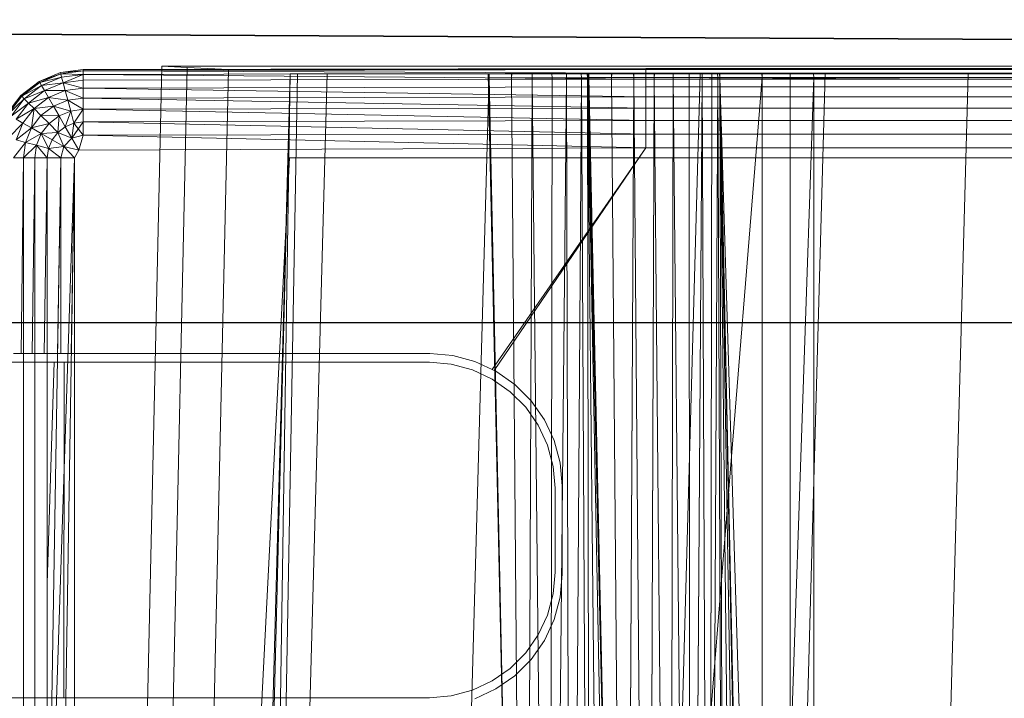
# Model space of a CAD drawing. Header units: metres. Extents: x 391.1 to 427.5, y 12.8 to 28.4.
# Tile 64 of 234: x 401.832 to 401.996, y 28.016 to 28.128. Entities that reach past the tile are written whole.
import ezdxf

# ---------------------------------------------------------------- set-up
doc = ezdxf.new("R2010")
doc.units = ezdxf.units.M
doc.layers.add('01_SUELOS', color=7, linetype='Continuous', lineweight=25, true_color=0x007f00)
for name, color, linetype, lineweight in [('A-DETL-____-MBND', 7, 'Continuous', 18), ('A-WALL-____-MCUT', 7, 'Continuous', 25), ('A-WALL-____-OTLN', 7, 'Continuous', 25)]:
    doc.layers.add(name, color=color, linetype=linetype, lineweight=lineweight)

# ---------------------------------------------------------------- blocks, each defined once
blk = doc.blocks.new('Family - LONDR55-XX_ZZ-ARQ-CAA-M3D-Londres55-152374-03_ENLLUMENAT_P0A')
at = {"layer": '01_SUELOS', "color": 9, "true_color": 0xaad4aa}
for p, q in [((1.8984, 2.19306), (0, 2.20277)), ((0, 2.20277), (1.8984, 2.19306))]:
    blk.add_line(p, q, dxfattribs=at)
blk = doc.blocks.new('Family - Evans PA-152638-03_ENLLUMENAT_P0A')
at = {"layer": 'A-WALL-____-MCUT', "color": 253, "true_color": 0xaaaaaa}
blk.add_line((1.7984, 0.15), (0, 0.15), dxfattribs=at)
at = {"layer": 'A-WALL-____-OTLN', "color": 253, "true_color": 0xaaaaaa}
blk.add_line((1.7984, 0.15), (0, 0.15), dxfattribs=at)
blk = doc.blocks.new('Family - Inodor PA-152684-03_ENLLUMENAT_P0A')
at = {"layer": 'A-DETL-____-MBND', "color": 253, "true_color": 0xaaaaaa}
for p, q in [((0.00733, 0.72494), (0.01086, 0.72641)), ((0.00733, 0.72494), (0.01086, 0.72641)), ((0.00733, 0.72494), (0.01086, 0.72641)), ((0.00733, 0.72494), (0.01086, 0.72641)), ((0.00733, 0.72494), (0.01091, 0.72621)), ((0.00733, 0.72494), (0.01091, 0.72621)), ((0.01091, 0.72621), (0.00743, 0.72477)), ((0.01091, 0.72621), (0.00743, 0.72477)), ((0.00743, 0.72477), (0.01091, 0.72621)), ((0.01086, 0.72641), (0.01465, 0.72691)), ((0.01086, 0.72641), (0.01465, 0.72691)), ((0.01086, 0.72641), (0.01465, 0.72691)), ((0.01086, 0.72641), (0.01465, 0.72691)), ((0.01086, 0.72641), (0.01465, 0.72671)), ((0.01086, 0.72641), (0.01465, 0.72671)), ((0.01086, 0.72641), (0.01091, 0.72621)), ((0.01086, 0.72641), (0.01091, 0.72621)), ((0.01086, 0.72641), (0.01091, 0.72621)), ((0.01465, 0.72671), (0.01091, 0.72621)), ((0.01465, 0.72671), (0.01091, 0.72621)), ((0.01091, 0.72621), (0.01465, 0.72671)), ((0.01091, 0.72621), (0.01106, 0.72564)), ((0.01091, 0.72621), (0.01106, 0.72564)), ((0.01091, 0.72621), (0.01465, 0.72611)), ((0.01091, 0.72621), (0.01106, 0.72564)), ((0.01091, 0.72621), (0.01465, 0.72611)), ((0.01465, 0.72611), (0.01106, 0.72564)), ((0.01465, 0.72611), (0.01106, 0.72564)), ((0.01106, 0.72564), (0.01465, 0.72611)), ((0.01465, 0.72611), (0.01132, 0.7247)), ((0.01132, 0.7247), (0.01465, 0.72611)), ((0.01465, 0.72691), (0.10805, 0.72711)), ((0.01465, 0.72691), (0.10805, 0.72711)), ((0.01465, 0.72691), (0.01465, 0.72671)), ((0.10805, 0.72691), (0.01465, 0.72671)), ((0.01465, 0.72691), (0.38826, 0.72691)), ((0.01465, 0.72691), (0.38826, 0.72691)), ((0.01465, 0.72691), (0.01465, 0.72671)), ((0.01465, 0.72691), (0.10805, 0.72691)), ((0.01465, 0.72691), (0.01465, 0.72671)), ((0.10805, 0.72691), (0.01465, 0.72671)), ((0.01465, 0.72691), (0.10805, 0.72691)), ((0.01465, 0.72671), (0.10805, 0.72691)), ((0.01465, 0.72671), (0.01465, 0.72611)), ((0.01465, 0.72671), (0.01465, 0.72611)), ((0.01465, 0.72671), (0.10805, 0.72631)), ((0.01465, 0.72671), (0.01465, 0.72611)), ((0.01465, 0.72671), (0.10805, 0.72631)), ((0.10805, 0.72631), (0.01465, 0.72611)), ((0.10805, 0.72631), (0.01465, 0.72611)), ((0.01465, 0.72611), (0.10805, 0.72631)), ((0.01465, 0.72611), (0.01465, 0.72514)), ((0.01465, 0.72611), (0.01465, 0.72514)), ((0.01465, 0.72611), (0.10805, 0.72534)), ((0.01465, 0.72611), (0.01465, 0.72514)), ((0.01465, 0.72611), (0.10805, 0.72534)), ((0.02769, 0.72747), (0.02057, 0.40793)), ((0.02769, 0.72747), (0.02057, 0.40793)), ((0.03191, 0.72725), (0.02479, 0.40776)), ((0.03191, 0.72725), (0.02479, 0.40776)), ((0.03191, 0.72725), (0.02769, 0.72747)), ((0.02769, 0.72747), (0.03191, 0.72725)), ((0.03191, 0.72747), (0.02769, 0.72747)), ((0.02769, 0.72747), (0.03191, 0.72747)), ((0.03874, 0.72691), (0.03162, 0.40749)), ((0.03874, 0.72691), (0.03162, 0.40749)), ((0.03191, 0.72747), (0.03874, 0.72747)), ((0.03874, 0.72747), (0.03191, 0.72747)), ((0.03874, 0.72691), (0.03191, 0.72725)), ((0.03191, 0.72725), (0.03874, 0.72691)), ((0.03494, 0.21652), (0.04902, 0.7262)), ((0.04902, 0.7262), (0.03612, 0.21652)), ((0.03874, 0.72747), (0.36709, 0.72747)), ((0.36709, 0.72747), (0.03874, 0.72747)), ((0.36709, 0.72691), (0.03874, 0.72691)), ((0.03874, 0.72691), (0.36709, 0.72691)), ((0.04902, 0.7262), (0.04107, 0.21652)), ((0.0502, 0.7262), (0.04107, 0.21652)), ((0.05515, 0.7262), (0.04107, 0.21652)), ((0.04902, 0.7262), (0.0502, 0.7262)), ((0.0502, 0.7262), (0.05515, 0.7262)), ((0.05515, 0.7262), (0.08204, 0.7262)), ((0.08204, 0.7262), (0.06796, 0.21652)), ((0.08802, 0.44565), (0.08189, 0.7262)), ((0.08201, 0.7262), (0.08189, 0.7262)), ((0.08202, 0.72555), (0.08201, 0.7262)), ((0.08202, 0.7262), (0.08201, 0.7262)), ((0.08202, 0.72555), (0.08201, 0.7262)), ((0.08202, 0.7262), (0.08202, 0.72555)), ((0.08203, 0.7262), (0.08202, 0.72555)), ((0.08203, 0.7262), (0.08202, 0.7262)), ((0.08202, 0.72555), (0.08202, 0.7262)), ((0.08203, 0.7262), (0.08202, 0.72555)), ((0.08577, 0.7262), (0.08203, 0.7262)), ((0.08204, 0.7262), (0.11707, 0.7262)), ((0.08577, 0.7262), (0.08578, 0.72555)), ((0.08578, 0.7262), (0.08577, 0.7262)), ((0.08578, 0.72555), (0.08577, 0.7262)), ((0.08578, 0.7262), (0.08578, 0.72555)), ((0.08579, 0.7262), (0.08578, 0.72555)), ((0.08579, 0.7262), (0.08578, 0.7262)), ((0.08578, 0.72555), (0.08578, 0.7262)), ((0.08579, 0.7262), (0.08578, 0.72555)), ((0.0892, 0.7262), (0.08579, 0.7262)), ((0.0892, 0.7262), (0.0892, 0.72555)), ((0.0892, 0.7262), (0.0892, 0.72555)), ((0.0892, 0.7262), (0.0892, 0.7262)), ((0.0892, 0.72555), (0.0892, 0.7262)), ((0.09247, 0.7262), (0.0892, 0.7262)), ((0.0892, 0.7262), (0.0892, 0.72555)), ((0.09247, 0.7262), (0.09248, 0.72555)), ((0.09489, 0.7262), (0.09247, 0.7262)), ((0.09247, 0.7262), (0.09248, 0.72555)), ((0.09489, 0.7262), (0.09491, 0.72555)), ((0.09734, 0.7262), (0.09489, 0.7262)), ((0.09489, 0.7262), (0.09491, 0.72555)), ((0.09734, 0.7262), (0.09737, 0.72555)), ((0.09833, 0.7262), (0.09734, 0.7262)), ((0.09734, 0.7262), (0.09737, 0.72555)), ((0.09833, 0.7262), (0.09837, 0.72555)), ((0.09845, 0.7262), (0.09833, 0.7262)), ((0.09837, 0.72555), (0.09833, 0.7262)), ((0.09845, 0.7262), (0.09837, 0.72555)), ((0.09845, 0.7262), (0.09837, 0.72555)), ((0.12734, 0.7262), (0.09845, 0.7262)), ((0.10461, 0.44571), (0.09848, 0.7262)), ((0.09858, 0.7262), (0.09848, 0.7262)), ((0.09859, 0.7262), (0.09858, 0.7262)), ((0.09861, 0.7256), (0.09858, 0.7262)), ((0.09861, 0.7256), (0.09858, 0.7262)), ((0.09859, 0.7262), (0.09861, 0.7256)), ((0.09861, 0.7262), (0.09859, 0.7262)), ((0.09861, 0.7256), (0.09859, 0.7262)), ((0.09861, 0.7262), (0.09861, 0.7256)), ((0.09862, 0.7262), (0.09861, 0.7256)), ((0.09862, 0.7262), (0.09861, 0.7262)), ((0.09861, 0.7256), (0.09861, 0.7262)), ((0.09862, 0.7262), (0.09861, 0.7256)), ((0.10238, 0.7262), (0.09862, 0.7262)), ((0.10238, 0.7262), (0.10238, 0.7256)), ((0.10239, 0.7262), (0.10238, 0.7256)), ((0.10239, 0.7262), (0.10238, 0.7262)), ((0.10238, 0.7256), (0.10238, 0.7262)), ((0.10239, 0.7262), (0.10238, 0.7256)), ((0.10603, 0.7262), (0.10239, 0.7262)), ((0.11707, 0.7262), (0.10299, 0.21652)), ((0.10603, 0.7262), (0.10604, 0.7256)), ((0.10604, 0.7262), (0.10603, 0.7262)), ((0.10604, 0.7256), (0.10603, 0.7262)), ((0.10604, 0.7262), (0.10604, 0.7256)), ((0.10605, 0.7262), (0.10604, 0.7256)), ((0.10605, 0.7262), (0.10604, 0.7262)), ((0.10604, 0.7256), (0.10604, 0.7262)), ((0.10605, 0.7262), (0.10604, 0.7256)), ((0.10947, 0.7262), (0.10605, 0.7262)), ((0.10805, 0.72711), (0.10805, 0.72691)), ((0.10805, 0.72711), (0.29485, 0.72711)), ((0.10805, 0.72711), (0.10805, 0.72691)), ((0.10805, 0.72711), (0.29485, 0.72711)), ((0.10805, 0.72711), (0.10805, 0.72691)), ((0.29485, 0.72711), (0.10805, 0.72691)), ((0.10805, 0.72691), (0.29485, 0.72711)), ((0.10805, 0.72691), (0.10805, 0.72631)), ((0.10805, 0.72691), (0.29485, 0.72691)), ((0.10805, 0.72691), (0.10805, 0.72631)), ((0.10805, 0.72691), (0.29485, 0.72691)), ((0.10805, 0.72691), (0.10805, 0.72631)), ((0.10805, 0.72691), (0.29485, 0.72691)), ((0.10805, 0.72631), (0.10805, 0.72534)), ((0.10805, 0.72631), (0.29485, 0.72631)), ((0.10805, 0.72631), (0.10805, 0.72534)), ((0.10805, 0.72631), (0.29485, 0.72631)), ((0.10805, 0.72631), (0.29485, 0.72631)), ((0.10805, 0.72631), (0.10805, 0.72534)), ((0.29485, 0.72631), (0.10805, 0.72534)), ((0.10805, 0.72534), (0.29485, 0.72631)), ((0.10947, 0.7262), (0.10947, 0.7256)), ((0.10947, 0.7262), (0.10947, 0.7256)), ((0.10947, 0.7262), (0.10947, 0.7262)), ((0.10947, 0.7256), (0.10947, 0.7262)), ((0.10948, 0.7262), (0.10947, 0.7256)), ((0.10948, 0.7262), (0.10947, 0.7262)), ((0.10947, 0.7256), (0.10947, 0.7262)), ((0.10948, 0.7262), (0.10947, 0.7256)), ((0.11257, 0.7262), (0.10948, 0.7262)), ((0.11257, 0.7262), (0.11257, 0.7256)), ((0.11257, 0.7262), (0.11257, 0.7256)), ((0.11257, 0.7256), (0.11257, 0.7262)), ((0.11524, 0.7262), (0.11257, 0.7262)), ((0.11257, 0.7262), (0.11257, 0.7256)), ((0.11524, 0.7262), (0.11525, 0.7256)), ((0.1174, 0.7262), (0.11524, 0.7262)), ((0.11524, 0.7262), (0.11525, 0.7256)), ((0.11707, 0.7262), (0.13782, 0.7262)), ((0.1174, 0.7262), (0.11742, 0.7256)), ((0.11899, 0.7262), (0.1174, 0.7262)), ((0.1174, 0.7262), (0.11742, 0.7256)), ((0.11899, 0.7262), (0.11902, 0.7256)), ((0.11997, 0.7262), (0.11899, 0.7262)), ((0.11899, 0.7262), (0.11902, 0.7256)), ((0.11997, 0.7262), (0.12, 0.7256)), ((0.12028, 0.7262), (0.11997, 0.7262)), ((0.11997, 0.7262), (0.12, 0.7256)), ((0.12028, 0.7262), (0.12032, 0.7256)), ((0.12028, 0.7262), (0.28568, 0.7262)), ((0.12028, 0.7262), (0.12032, 0.7256)), ((0.12034, 0.7262), (0.12029, 0.7262)), ((0.12032, 0.7256), (0.12029, 0.7262)), ((0.12034, 0.7262), (0.12032, 0.7256)), ((0.12034, 0.7262), (0.12032, 0.7256)), ((0.1359, 0.7262), (0.12034, 0.7262)), ((0.13782, 0.7262), (0.12375, 0.21652)), ((0.12734, 0.7262), (0.12737, 0.72561)), ((0.12736, 0.7262), (0.12734, 0.7262)), ((0.12737, 0.72561), (0.12734, 0.7262)), ((0.12736, 0.7262), (0.12737, 0.72561)), ((0.12737, 0.7262), (0.12736, 0.7262)), ((0.12737, 0.72561), (0.12736, 0.7262)), ((0.12737, 0.7262), (0.12737, 0.72561)), ((0.13203, 0.7262), (0.12737, 0.7262)), ((0.12737, 0.7262), (0.12737, 0.72561)), ((0.13203, 0.7262), (0.13205, 0.72561)), ((0.13591, 0.7262), (0.13203, 0.7262)), ((0.13203, 0.7262), (0.13205, 0.72561)), ((0.1359, 0.7262), (0.13594, 0.72561)), ((0.1359, 0.7262), (0.27007, 0.7262)), ((0.1359, 0.7262), (0.13594, 0.72561)), ((0.13591, 0.7262), (0.13594, 0.72561)), ((0.26951, 0.7262), (0.13591, 0.7262)), ((0.13591, 0.7262), (0.13594, 0.72561)), ((0.13782, 0.7262), (0.16159, 0.7262)), ((0.16159, 0.7262), (0.14752, 0.21652)), ((0.16159, 0.7262), (0.18701, 0.7262)), ((0.00429, 0.72262), (0.00733, 0.72494)), ((0.00429, 0.72262), (0.00733, 0.72494)), ((0.00429, 0.72262), (0.00733, 0.72494)), ((0.00429, 0.72262), (0.00733, 0.72494)), ((0.00429, 0.72262), (0.00743, 0.72477)), ((0.00429, 0.72262), (0.00743, 0.72477)), ((0.00743, 0.72477), (0.00443, 0.72247)), ((0.00743, 0.72477), (0.00443, 0.72247)), ((0.00443, 0.72247), (0.00743, 0.72477)), ((0.00443, 0.72247), (0.00772, 0.72425)), ((0.00443, 0.72247), (0.00772, 0.72425)), ((0.00772, 0.72425), (0.00485, 0.72205)), ((0.00772, 0.72425), (0.00485, 0.72205)), ((0.00485, 0.72205), (0.00772, 0.72425)), ((0.00733, 0.72494), (0.00743, 0.72477)), ((0.00733, 0.72494), (0.00743, 0.72477)), ((0.00733, 0.72494), (0.00743, 0.72477)), ((0.00743, 0.72477), (0.01106, 0.72564)), ((0.00743, 0.72477), (0.01106, 0.72564)), ((0.00743, 0.72477), (0.00772, 0.72425)), ((0.00743, 0.72477), (0.00772, 0.72425)), ((0.00743, 0.72477), (0.00772, 0.72425)), ((0.01106, 0.72564), (0.00772, 0.72425)), ((0.01106, 0.72564), (0.00772, 0.72425)), ((0.00772, 0.72425), (0.01106, 0.72564)), ((0.00772, 0.72425), (0.01132, 0.7247)), ((0.00772, 0.72425), (0.01132, 0.7247)), ((0.00772, 0.72425), (0.00821, 0.72341)), ((0.00772, 0.72425), (0.00821, 0.72341)), ((0.00772, 0.72425), (0.00821, 0.72341)), ((0.01132, 0.7247), (0.00821, 0.72341)), ((0.01132, 0.7247), (0.00821, 0.72341)), ((0.00821, 0.72341), (0.01132, 0.7247)), ((0.01106, 0.72564), (0.01132, 0.7247)), ((0.01106, 0.72564), (0.01132, 0.7247)), ((0.01106, 0.72564), (0.01132, 0.7247)), ((0.01465, 0.72514), (0.01132, 0.7247)), ((0.01132, 0.7247), (0.01465, 0.72514)), ((0.01132, 0.7247), (0.01465, 0.72514)), ((0.01132, 0.7247), (0.01166, 0.72342)), ((0.01132, 0.7247), (0.01166, 0.72342)), ((0.01132, 0.7247), (0.01465, 0.72382)), ((0.01132, 0.7247), (0.01166, 0.72342)), ((0.01132, 0.7247), (0.01465, 0.72382)), ((0.10805, 0.72534), (0.01465, 0.72514)), ((0.10805, 0.72534), (0.01465, 0.72514)), ((0.01465, 0.72514), (0.10805, 0.72534)), ((0.01465, 0.72514), (0.01465, 0.72382)), ((0.01465, 0.72514), (0.01465, 0.72382)), ((0.01465, 0.72514), (0.01465, 0.72382)), ((0.08202, 0.72555), (0.08802, 0.44565)), ((0.08578, 0.72555), (0.08202, 0.72555)), ((0.08202, 0.72555), (0.08578, 0.72555)), ((0.08202, 0.72555), (0.08802, 0.44565)), ((0.08578, 0.72555), (0.08802, 0.44565)), ((0.08578, 0.72555), (0.0892, 0.72555)), ((0.08578, 0.72555), (0.08802, 0.44565)), ((0.0892, 0.72555), (0.08578, 0.72555)), ((0.0892, 0.72555), (0.08802, 0.44565)), ((0.08802, 0.44565), (0.0892, 0.72555)), ((0.0892, 0.72555), (0.09212, 0.44566)), ((0.09248, 0.72555), (0.0892, 0.72555)), ((0.0892, 0.72555), (0.09248, 0.72555)), ((0.0892, 0.72555), (0.09212, 0.44566)), ((0.09248, 0.72555), (0.09212, 0.44566)), ((0.09212, 0.44566), (0.09248, 0.72555)), ((0.09212, 0.44566), (0.09491, 0.72555)), ((0.09212, 0.44566), (0.09491, 0.72555)), ((0.09491, 0.72555), (0.09248, 0.72555)), ((0.09248, 0.72555), (0.09491, 0.72555)), ((0.09737, 0.72555), (0.09491, 0.72555)), ((0.09491, 0.72555), (0.09554, 0.44566)), ((0.09491, 0.72555), (0.09737, 0.72555)), ((0.09491, 0.72555), (0.09554, 0.44566)), ((0.09737, 0.72555), (0.09554, 0.44566)), ((0.09554, 0.44566), (0.09737, 0.72555)), ((0.09837, 0.72555), (0.09737, 0.72555)), ((0.09737, 0.72555), (0.09882, 0.44566)), ((0.09737, 0.72555), (0.09837, 0.72555)), ((0.09737, 0.72555), (0.09882, 0.44566)), ((0.09837, 0.72555), (0.12737, 0.72561)), ((0.12737, 0.72561), (0.09837, 0.72555)), ((0.09837, 0.72555), (0.09882, 0.44566)), ((0.09837, 0.72555), (0.10126, 0.44566)), ((0.09837, 0.72555), (0.09882, 0.44566)), ((0.09837, 0.72555), (0.10371, 0.44566)), ((0.09837, 0.72555), (0.10126, 0.44566)), ((0.09837, 0.72555), (0.10471, 0.44572)), ((0.09837, 0.72555), (0.10371, 0.44566)), ((0.09837, 0.72555), (0.10471, 0.44572)), ((0.09861, 0.7256), (0.10461, 0.44571)), ((0.10238, 0.7256), (0.09861, 0.7256)), ((0.09861, 0.7256), (0.10238, 0.7256)), ((0.09861, 0.7256), (0.10461, 0.44571)), ((0.10238, 0.7256), (0.10461, 0.44571)), ((0.10604, 0.7256), (0.10238, 0.7256)), ((0.10238, 0.7256), (0.10604, 0.7256)), ((0.10238, 0.7256), (0.10461, 0.44571)), ((0.10604, 0.7256), (0.10461, 0.44571)), ((0.10461, 0.44571), (0.10604, 0.7256)), ((0.12737, 0.72561), (0.10471, 0.44572)), ((0.10471, 0.44572), (0.12737, 0.72561)), ((0.10604, 0.7256), (0.10839, 0.44571)), ((0.10604, 0.7256), (0.10947, 0.7256)), ((0.10604, 0.7256), (0.10839, 0.44571)), ((0.10947, 0.7256), (0.10604, 0.7256)), ((0.10805, 0.72534), (0.10805, 0.72402)), ((0.10805, 0.72534), (0.29485, 0.72534)), ((0.10805, 0.72402), (0.10805, 0.72534)), ((0.10805, 0.72534), (0.29485, 0.72534)), ((0.10805, 0.72534), (0.10805, 0.72402)), ((0.10805, 0.72534), (0.29485, 0.72534)), ((0.10947, 0.7256), (0.10839, 0.44571)), ((0.10839, 0.44571), (0.10947, 0.7256)), ((0.10947, 0.7256), (0.11204, 0.44571)), ((0.11257, 0.7256), (0.10947, 0.7256)), ((0.10947, 0.7256), (0.11257, 0.7256)), ((0.10947, 0.7256), (0.11204, 0.44571)), ((0.11257, 0.7256), (0.11204, 0.44571)), ((0.11204, 0.44571), (0.11257, 0.7256)), ((0.11525, 0.7256), (0.11257, 0.7256)), ((0.11257, 0.7256), (0.11547, 0.44571)), ((0.11257, 0.7256), (0.11525, 0.7256)), ((0.11257, 0.7256), (0.11547, 0.44571)), ((0.11742, 0.7256), (0.11525, 0.7256)), ((0.11525, 0.7256), (0.11547, 0.44571)), ((0.11525, 0.7256), (0.11742, 0.7256)), ((0.11525, 0.7256), (0.11547, 0.44571)), ((0.11742, 0.7256), (0.11547, 0.44571)), ((0.11547, 0.44571), (0.11742, 0.7256)), ((0.11902, 0.7256), (0.11742, 0.7256)), ((0.11742, 0.7256), (0.11858, 0.44571)), ((0.11742, 0.7256), (0.11902, 0.7256)), ((0.11742, 0.7256), (0.11858, 0.44571)), ((0.11902, 0.7256), (0.11858, 0.44571)), ((0.11858, 0.44571), (0.11902, 0.7256)), ((0.11858, 0.44571), (0.12, 0.7256)), ((0.11858, 0.44571), (0.12, 0.7256)), ((0.12, 0.7256), (0.11902, 0.7256)), ((0.11902, 0.7256), (0.12, 0.7256)), ((0.12032, 0.7256), (0.12, 0.7256)), ((0.12, 0.7256), (0.12125, 0.44571)), ((0.12, 0.7256), (0.12032, 0.7256)), ((0.12, 0.7256), (0.12125, 0.44571)), ((0.12032, 0.7256), (0.13594, 0.72561)), ((0.13594, 0.72561), (0.12032, 0.7256)), ((0.12032, 0.7256), (0.12632, 0.44571)), ((0.12032, 0.7256), (0.12125, 0.44571)), ((0.12032, 0.7256), (0.12343, 0.44571)), ((0.12032, 0.7256), (0.12125, 0.44571)), ((0.12032, 0.7256), (0.12503, 0.44571)), ((0.12032, 0.7256), (0.12343, 0.44571)), ((0.12032, 0.7256), (0.12601, 0.44571)), ((0.12032, 0.7256), (0.12503, 0.44571)), ((0.12032, 0.7256), (0.12632, 0.44571)), ((0.12032, 0.7256), (0.12601, 0.44571)), ((0.12032, 0.7256), (0.12632, 0.44571)), ((0.12032, 0.7256), (0.13594, 0.21593)), ((0.12032, 0.7256), (0.12632, 0.44571)), ((0.12032, 0.7256), (0.13594, 0.21593)), ((0.12032, 0.7256), (0.13646, 0.2042)), ((0.13594, 0.72561), (0.12632, 0.44571)), ((0.12632, 0.44571), (0.13594, 0.72561)), ((0.12737, 0.72561), (0.12737, 0.44571)), ((0.13205, 0.72561), (0.12737, 0.72561)), ((0.12737, 0.72561), (0.13205, 0.72561)), ((0.12737, 0.72561), (0.12737, 0.44571)), ((0.13594, 0.72561), (0.13205, 0.72561)), ((0.13205, 0.72561), (0.13205, 0.44571)), ((0.13205, 0.72561), (0.13205, 0.44571)), ((0.13205, 0.72561), (0.13594, 0.72561)), ((0.27003, 0.72561), (0.13594, 0.72561)), ((0.13594, 0.44571), (0.13594, 0.72561)), ((0.13594, 0.72561), (0.27003, 0.72561)), ((0.13594, 0.72561), (0.13594, 0.44571)), ((0.13594, 0.72561), (0.13594, 0.44571)), ((0.13594, 0.72561), (0.27003, 0.72561)), ((0.13594, 0.72561), (0.27003, 0.72561)), ((0.13594, 0.72561), (0.13594, 0.44571)), ((0.00485, 0.72205), (0.00821, 0.72341)), ((0.00485, 0.72205), (0.00821, 0.72341)), ((0.00821, 0.72341), (0.00554, 0.72136)), ((0.00821, 0.72341), (0.00554, 0.72136)), ((0.00554, 0.72136), (0.00821, 0.72341)), ((0.00821, 0.72341), (0.01166, 0.72342)), ((0.00821, 0.72341), (0.01166, 0.72342)), ((0.00821, 0.72341), (0.00887, 0.72227)), ((0.00821, 0.72341), (0.00887, 0.72227)), ((0.00821, 0.72341), (0.00887, 0.72227)), ((0.01166, 0.72342), (0.00887, 0.72227)), ((0.01166, 0.72342), (0.00887, 0.72227)), ((0.00887, 0.72227), (0.01166, 0.72342)), ((0.01465, 0.72382), (0.01166, 0.72342)), ((0.01465, 0.72382), (0.01166, 0.72342)), ((0.01166, 0.72342), (0.01465, 0.72382)), ((0.01166, 0.72342), (0.01208, 0.72185)), ((0.01166, 0.72342), (0.01208, 0.72185)), ((0.01166, 0.72342), (0.01465, 0.72219)), ((0.01166, 0.72342), (0.01208, 0.72185)), ((0.01166, 0.72342), (0.01465, 0.72219)), ((0.10805, 0.72402), (0.01465, 0.72382)), ((0.10805, 0.72402), (0.01465, 0.72382)), ((0.01465, 0.72382), (0.10805, 0.72402)), ((0.01465, 0.72382), (0.01465, 0.72219)), ((0.01465, 0.72382), (0.01465, 0.72219)), ((0.01465, 0.72382), (0.10805, 0.72239)), ((0.01465, 0.72382), (0.01465, 0.72219)), ((0.01465, 0.72382), (0.10805, 0.72239)), ((0.10805, 0.72402), (0.29485, 0.72402)), ((0.10805, 0.72402), (0.10805, 0.72239)), ((0.10805, 0.72402), (0.29485, 0.72402)), ((0.10805, 0.72402), (0.29485, 0.72402)), ((0.10805, 0.72402), (0.10805, 0.72239)), ((0.00196, 0.71958), (0.00429, 0.72262)), ((0.00196, 0.71958), (0.00429, 0.72262)), ((0.00196, 0.71958), (0.00429, 0.72262)), ((0.00196, 0.71958), (0.00429, 0.72262)), ((0.00429, 0.72262), (0.00214, 0.71948)), ((0.00214, 0.71948), (0.00429, 0.72262)), ((0.00443, 0.72247), (0.00214, 0.71948)), ((0.00214, 0.71948), (0.00443, 0.72247)), ((0.00214, 0.71948), (0.00443, 0.72247)), ((0.00214, 0.71948), (0.00485, 0.72205)), ((0.00214, 0.71948), (0.00485, 0.72205)), ((0.00485, 0.72205), (0.00265, 0.71918)), ((0.00485, 0.72205), (0.00265, 0.71918)), ((0.00265, 0.71918), (0.00485, 0.72205)), ((0.00265, 0.71918), (0.00554, 0.72136)), ((0.00265, 0.71918), (0.00554, 0.72136)), ((0.00554, 0.72136), (0.0035, 0.7187)), ((0.00554, 0.72136), (0.0035, 0.7187)), ((0.0035, 0.7187), (0.00554, 0.72136)), ((0.00429, 0.72262), (0.00443, 0.72247)), ((0.00429, 0.72262), (0.00443, 0.72247)), ((0.00429, 0.72262), (0.00443, 0.72247)), ((0.00443, 0.72247), (0.00485, 0.72205)), ((0.00443, 0.72247), (0.00485, 0.72205)), ((0.00443, 0.72247), (0.00485, 0.72205)), ((0.00485, 0.72205), (0.00554, 0.72136)), ((0.00485, 0.72205), (0.00554, 0.72136)), ((0.00485, 0.72205), (0.00554, 0.72136)), ((0.00554, 0.72136), (0.00887, 0.72227)), ((0.00554, 0.72136), (0.00887, 0.72227)), ((0.00554, 0.72136), (0.00648, 0.72043)), ((0.00554, 0.72136), (0.00648, 0.72043)), ((0.00554, 0.72136), (0.00648, 0.72043)), ((0.00887, 0.72227), (0.00648, 0.72043)), ((0.00887, 0.72227), (0.00648, 0.72043)), ((0.00648, 0.72043), (0.00887, 0.72227)), ((0.00887, 0.72227), (0.00968, 0.72086)), ((0.00887, 0.72227), (0.00968, 0.72086)), ((0.00887, 0.72227), (0.01208, 0.72185)), ((0.00887, 0.72227), (0.00968, 0.72086)), ((0.00887, 0.72227), (0.01208, 0.72185)), ((0.01208, 0.72185), (0.00968, 0.72086)), ((0.01208, 0.72185), (0.00968, 0.72086)), ((0.00968, 0.72086), (0.01208, 0.72185)), ((0.01465, 0.72219), (0.01208, 0.72185)), ((0.01465, 0.72219), (0.01208, 0.72185)), ((0.01208, 0.72185), (0.01465, 0.72219)), ((0.01208, 0.72185), (0.01257, 0.72003)), ((0.01208, 0.72185), (0.01257, 0.72003)), ((0.01208, 0.72185), (0.01465, 0.72031)), ((0.01208, 0.72185), (0.01257, 0.72003)), ((0.01208, 0.72185), (0.01465, 0.72031)), ((0.10805, 0.72239), (0.01465, 0.72219)), ((0.10805, 0.72239), (0.01465, 0.72219)), ((0.01465, 0.72219), (0.10805, 0.72239)), ((0.01465, 0.72219), (0.01465, 0.72031)), ((0.01465, 0.72219), (0.01465, 0.72031)), ((0.01465, 0.72219), (0.10805, 0.72051)), ((0.01465, 0.72219), (0.01465, 0.72031)), ((0.01465, 0.72219), (0.10805, 0.72051)), ((0.10805, 0.72239), (0.29485, 0.72239)), ((0.10805, 0.72239), (0.10805, 0.72051)), ((0.10805, 0.72239), (0.29485, 0.72239)), ((0.10805, 0.72239), (0.29485, 0.72239)), ((0.10805, 0.72239), (0.10805, 0.72051)), ((0.0035, 0.7187), (0.00648, 0.72043)), ((0.0035, 0.7187), (0.00648, 0.72043)), ((0.00648, 0.72043), (0.00464, 0.71804)), ((0.00648, 0.72043), (0.00464, 0.71804)), ((0.00464, 0.71804), (0.00648, 0.72043)), ((0.00648, 0.72043), (0.00605, 0.71722)), ((0.00605, 0.71722), (0.00648, 0.72043)), ((0.00648, 0.72043), (0.00968, 0.72086)), ((0.00648, 0.72043), (0.00968, 0.72086)), ((0.00648, 0.72043), (0.00763, 0.71928)), ((0.00648, 0.72043), (0.00763, 0.71928)), ((0.00648, 0.72043), (0.00763, 0.71928)), ((0.00968, 0.72086), (0.00763, 0.71928)), ((0.00968, 0.72086), (0.00763, 0.71928)), ((0.00763, 0.71928), (0.00968, 0.72086)), ((0.00968, 0.72086), (0.01062, 0.71923)), ((0.00968, 0.72086), (0.01062, 0.71923)), ((0.00968, 0.72086), (0.01257, 0.72003)), ((0.00968, 0.72086), (0.01062, 0.71923)), ((0.00968, 0.72086), (0.01257, 0.72003)), ((0.01257, 0.72003), (0.01062, 0.71923)), ((0.01257, 0.72003), (0.01062, 0.71923)), ((0.01062, 0.71923), (0.01257, 0.72003)), ((0.01257, 0.72003), (0.01167, 0.71743)), ((0.01167, 0.71743), (0.01257, 0.72003)), ((0.01465, 0.72031), (0.01257, 0.72003)), ((0.01465, 0.72031), (0.01257, 0.72003)), ((0.01257, 0.72003), (0.01465, 0.72031)), ((0.01257, 0.72003), (0.01311, 0.71802)), ((0.01257, 0.72003), (0.01311, 0.71802)), ((0.01257, 0.72003), (0.01311, 0.71802)), ((0.01465, 0.72031), (0.01311, 0.71802)), ((0.01311, 0.71802), (0.01465, 0.72031)), ((0.10805, 0.72051), (0.01465, 0.72031)), ((0.10805, 0.72051), (0.01465, 0.72031)), ((0.01465, 0.72031), (0.10805, 0.72051)), ((0.01465, 0.72031), (0.01465, 0.71823)), ((0.01465, 0.72031), (0.01465, 0.71823)), ((0.01465, 0.72031), (0.10805, 0.71843)), ((0.01465, 0.72031), (0.01465, 0.71823)), ((0.01465, 0.72031), (0.10805, 0.71843)), ((0.10805, 0.72051), (0.29485, 0.72051)), ((0.10805, 0.72051), (0.10805, 0.71843)), ((0.10805, 0.72051), (0.29485, 0.72051)), ((0.10805, 0.72051), (0.29485, 0.72051)), ((0.10805, 0.72051), (0.10805, 0.71843)), ((0.00221, 0.71559), (0.00464, 0.71804)), ((0.00221, 0.71559), (0.00464, 0.71804)), ((0.00464, 0.71804), (0.00348, 0.71525)), ((0.00464, 0.71804), (0.00348, 0.71525)), ((0.00348, 0.71525), (0.00464, 0.71804)), ((0.0035, 0.7187), (0.00464, 0.71804)), ((0.0035, 0.7187), (0.00464, 0.71804)), ((0.0035, 0.7187), (0.00464, 0.71804)), ((0.00464, 0.71804), (0.00605, 0.71722)), ((0.00464, 0.71804), (0.00605, 0.71722)), ((0.00464, 0.71804), (0.00605, 0.71722)), ((0.00763, 0.71928), (0.00605, 0.71722)), ((0.00605, 0.71722), (0.00763, 0.71928)), ((0.00605, 0.71722), (0.00763, 0.71928)), ((0.00605, 0.71722), (0.00896, 0.71795)), ((0.00605, 0.71722), (0.00896, 0.71795)), ((0.00763, 0.71928), (0.00896, 0.71795)), ((0.00763, 0.71928), (0.00896, 0.71795)), ((0.00763, 0.71928), (0.01062, 0.71923)), ((0.00763, 0.71928), (0.00896, 0.71795)), ((0.00763, 0.71928), (0.01062, 0.71923)), ((0.00896, 0.71795), (0.00768, 0.71628)), ((0.00896, 0.71795), (0.00768, 0.71628)), ((0.00768, 0.71628), (0.00896, 0.71795)), ((0.01062, 0.71923), (0.00896, 0.71795)), ((0.01062, 0.71923), (0.00896, 0.71795)), ((0.00896, 0.71795), (0.01062, 0.71923)), ((0.00896, 0.71795), (0.01043, 0.71648)), ((0.00896, 0.71795), (0.01043, 0.71648)), ((0.00896, 0.71795), (0.01043, 0.71648)), ((0.01062, 0.71923), (0.01043, 0.71648)), ((0.01043, 0.71648), (0.01062, 0.71923)), ((0.01062, 0.71923), (0.01167, 0.71743)), ((0.01062, 0.71923), (0.01167, 0.71743)), ((0.01062, 0.71923), (0.01167, 0.71743)), ((0.01311, 0.71802), (0.01167, 0.71743)), ((0.01167, 0.71743), (0.01311, 0.71802)), ((0.01167, 0.71743), (0.01311, 0.71802)), ((0.01465, 0.71823), (0.01277, 0.71551)), ((0.01311, 0.71802), (0.01277, 0.71551)), ((0.01311, 0.71802), (0.01277, 0.71551)), ((0.01311, 0.71802), (0.01277, 0.71551)), ((0.01465, 0.71823), (0.01311, 0.71802)), ((0.01311, 0.71802), (0.01465, 0.71823)), ((0.01311, 0.71802), (0.01465, 0.71823)), ((0.01311, 0.71802), (0.01465, 0.71601)), ((0.10805, 0.71843), (0.01465, 0.71823)), ((0.10805, 0.71843), (0.01465, 0.71823)), ((0.01465, 0.71823), (0.10805, 0.71843)), ((0.01465, 0.71823), (0.01465, 0.71601)), ((0.01465, 0.71823), (0.10805, 0.71621)), ((0.01465, 0.71823), (0.01465, 0.71601)), ((0.01465, 0.71823), (0.10805, 0.71621)), ((0.10805, 0.71843), (0.29485, 0.71843)), ((0.10805, 0.71843), (0.10805, 0.71621)), ((0.10805, 0.71843), (0.29485, 0.71843)), ((0.10805, 0.71843), (0.29485, 0.71843)), ((0.10805, 0.71843), (0.10805, 0.71621)), ((0.00348, 0.71525), (0.00605, 0.71722)), ((0.00348, 0.71525), (0.00605, 0.71722)), ((0.00605, 0.71722), (0.00505, 0.71483)), ((0.00605, 0.71722), (0.00505, 0.71483)), ((0.00505, 0.71483), (0.00605, 0.71722)), ((0.00505, 0.71483), (0.00768, 0.71628)), ((0.00505, 0.71483), (0.00768, 0.71628)), ((0.00605, 0.71722), (0.00768, 0.71628)), ((0.00605, 0.71722), (0.00768, 0.71628)), ((0.00605, 0.71722), (0.00768, 0.71628)), ((0.00768, 0.71628), (0.00687, 0.71434)), ((0.00768, 0.71628), (0.00687, 0.71434)), ((0.00687, 0.71434), (0.00768, 0.71628)), ((0.00768, 0.71628), (0.01043, 0.71648)), ((0.00768, 0.71628), (0.01043, 0.71648)), ((0.00768, 0.71628), (0.00948, 0.71524)), ((0.00768, 0.71628), (0.00888, 0.7138)), ((0.00768, 0.71628), (0.00948, 0.71524)), ((0.00768, 0.71628), (0.00888, 0.7138)), ((0.00768, 0.71628), (0.00948, 0.71524)), ((0.01043, 0.71648), (0.00948, 0.71524)), ((0.01043, 0.71648), (0.00948, 0.71524)), ((0.00948, 0.71524), (0.01043, 0.71648)), ((0.01167, 0.71743), (0.01043, 0.71648)), ((0.01043, 0.71648), (0.01167, 0.71743)), ((0.01043, 0.71648), (0.01167, 0.71743)), ((0.01043, 0.71648), (0.0114, 0.71413)), ((0.01043, 0.71648), (0.01277, 0.71551)), ((0.01043, 0.71648), (0.0114, 0.71413)), ((0.01043, 0.71648), (0.01277, 0.71551)), ((0.01043, 0.71648), (0.01277, 0.71551)), ((0.01043, 0.71648), (0.0114, 0.71413)), ((0.01167, 0.71743), (0.01277, 0.71551)), ((0.01167, 0.71743), (0.01277, 0.71551)), ((0.01167, 0.71743), (0.01277, 0.71551)), ((0.10805, 0.71621), (0.01465, 0.71601)), ((0.10805, 0.71621), (0.01465, 0.71601)), ((0.01465, 0.71601), (0.10805, 0.71621)), ((0.10805, 0.71621), (0.29485, 0.71621)), ((0.10805, 0.71621), (0.10805, 0.71393)), ((0.10805, 0.71621), (0.29485, 0.71621)), ((0.10805, 0.71621), (0.29485, 0.71621)), ((0.10805, 0.71621), (0.10805, 0.71393)), ((0.00309, 0.71226), (0.00505, 0.71483)), ((0.00309, 0.71226), (0.00505, 0.71483)), ((0.00348, 0.71525), (0.00505, 0.71483)), ((0.00348, 0.71525), (0.00505, 0.71483)), ((0.00348, 0.71525), (0.00505, 0.71483)), ((0.00505, 0.71483), (0.00472, 0.71226)), ((0.00505, 0.71483), (0.00472, 0.71226)), ((0.00472, 0.71226), (0.00505, 0.71483)), ((0.00505, 0.71483), (0.00687, 0.71434)), ((0.00505, 0.71483), (0.00687, 0.71434)), ((0.00505, 0.71483), (0.00687, 0.71434)), ((0.00948, 0.71524), (0.00888, 0.7138)), ((0.00948, 0.71524), (0.00888, 0.7138)), ((0.00888, 0.7138), (0.00948, 0.71524)), ((0.00948, 0.71524), (0.0114, 0.71413)), ((0.00948, 0.71524), (0.0114, 0.71413)), ((0.00948, 0.71524), (0.0114, 0.71413)), ((0.01277, 0.71551), (0.0114, 0.71413)), ((0.01277, 0.71551), (0.0114, 0.71413)), ((0.0114, 0.71413), (0.01277, 0.71551)), ((0.01465, 0.71601), (0.01277, 0.71551)), ((0.01277, 0.71551), (0.01391, 0.71353)), ((0.01277, 0.71551), (0.01391, 0.71353)), ((0.01465, 0.71601), (0.01391, 0.71353)), ((0.01465, 0.71601), (0.01391, 0.71353)), ((0.01465, 0.71601), (0.10805, 0.71393)), ((0.01465, 0.71601), (0.10805, 0.71393)), ((0.01465, 0.71601), (0.10805, 0.71393)), ((0.00472, 0.71226), (0.00687, 0.71434)), ((0.00472, 0.71226), (0.00687, 0.71434)), ((0.00687, 0.71434), (0.0066, 0.71226)), ((0.00687, 0.71434), (0.0066, 0.71226)), ((0.0066, 0.71226), (0.00687, 0.71434)), ((0.00888, 0.7138), (0.00687, 0.71434)), ((0.00687, 0.71434), (0.00868, 0.71226)), ((0.00687, 0.71434), (0.00888, 0.7138)), ((0.00687, 0.71434), (0.00888, 0.7138)), ((0.00687, 0.71434), (0.00868, 0.71226)), ((0.00888, 0.7138), (0.00868, 0.71226)), ((0.00888, 0.7138), (0.00868, 0.71226)), ((0.00868, 0.71226), (0.00888, 0.7138)), ((0.0114, 0.71413), (0.00888, 0.7138)), ((0.00888, 0.7138), (0.0114, 0.71413)), ((0.00888, 0.7138), (0.0114, 0.71413)), ((0.00888, 0.7138), (0.0109, 0.71226)), ((0.00888, 0.7138), (0.0109, 0.71226)), ((0.00888, 0.7138), (0.0109, 0.71226)), ((0.0114, 0.71413), (0.0109, 0.71226)), ((0.0114, 0.71413), (0.0109, 0.71226)), ((0.0109, 0.71226), (0.0114, 0.71413)), ((0.0114, 0.71413), (0.01318, 0.71226)), ((0.01391, 0.71353), (0.0114, 0.71413)), ((0.0114, 0.71413), (0.01318, 0.71226)), ((0.0114, 0.71413), (0.01391, 0.71353)), ((0.0114, 0.71413), (0.01391, 0.71353)), ((0.0114, 0.71413), (0.01318, 0.71226)), ((0.01391, 0.71353), (0.01318, 0.71226)), ((0.01391, 0.71353), (0.01318, 0.71226)), ((0.01318, 0.71226), (0.01391, 0.71353)), ((0.01391, 0.71353), (0.10805, 0.71393)), ((0.01391, 0.71353), (0.10805, 0.71393)), ((0.10805, 0.71393), (0.01391, 0.71353)), ((0.10805, 0.71393), (0.08252, 0.67714)), ((0.08252, 0.67714), (0.10805, 0.71393)), ((0.10805, 0.71393), (0.08285, 0.67699)), ((0.10805, 0.71393), (0.08285, 0.67699)), ((0.10805, 0.71393), (0.29485, 0.71393)), ((0.10805, 0.71393), (0.29485, 0.71393)), ((0.10805, 0.71393), (0.29485, 0.71393)), ((0.00309, 0.71226), (0.00472, 0.71226)), ((0.00309, 0.71226), (0.00472, 0.71226)), ((0.00309, 0.71226), (0.00472, 0.71226)), ((0.00432, 0.67979), (0.00472, 0.71226)), ((0.00432, 0.67979), (0.00472, 0.71226)), ((0.00472, 0.71226), (0.00472, 0.57723)), ((0.00472, 0.71226), (0.0066, 0.71226)), ((0.00472, 0.71226), (0.00472, 0.67979)), ((0.00472, 0.67979), (0.00472, 0.71226)), ((0.00472, 0.71226), (0.0066, 0.71226)), ((0.00472, 0.71226), (0.0066, 0.71226)), ((0.00615, 0.67979), (0.0066, 0.71226)), ((0.00615, 0.67979), (0.0066, 0.71226)), ((0.0066, 0.71226), (0.0066, 0.57723)), ((0.0066, 0.71226), (0.00868, 0.71226)), ((0.0066, 0.71226), (0.0066, 0.67979)), ((0.0066, 0.67979), (0.0066, 0.71226)), ((0.0066, 0.71226), (0.00868, 0.71226)), ((0.0066, 0.71226), (0.00868, 0.71226)), ((0.00818, 0.67979), (0.00868, 0.71226)), ((0.00818, 0.67979), (0.00868, 0.71226)), ((0.00868, 0.71226), (0.00868, 0.57723)), ((0.00868, 0.71226), (0.0109, 0.71226)), ((0.0109, 0.71226), (0.00868, 0.57723)), ((0.01318, 0.71226), (0.00868, 0.57723)), ((0.00868, 0.71226), (0.00868, 0.67979)), ((0.00868, 0.67979), (0.00868, 0.71226)), ((0.00868, 0.71226), (0.0109, 0.71226)), ((0.00868, 0.71226), (0.0109, 0.71226)), ((0.01036, 0.67979), (0.0109, 0.71226)), ((0.01036, 0.67979), (0.0109, 0.71226)), ((0.0109, 0.71226), (0.01318, 0.71226)), ((0.0109, 0.71226), (0.01093, 0.67979)), ((0.01093, 0.67979), (0.0109, 0.71226)), ((0.0109, 0.71226), (0.01318, 0.71226)), ((0.0109, 0.71226), (0.01318, 0.71226)), ((0.01318, 0.71226), (0.01102, 0.57626)), ((0.01266, 0.67979), (0.01318, 0.71226)), ((0.01266, 0.67979), (0.01318, 0.71226)), ((0.01318, 0.71226), (0.01318, 0.57723)), ((0.01318, 0.71226), (0.01318, 0.67979)), ((0.01318, 0.67979), (0.01318, 0.71226)), ((0.0405, 0.54781), (0.04887, 0.71226)), ((0.04887, 0.71226), (0.04193, 0.57586)), ((0.35226, 0.71226), (0.04887, 0.71226)), ((0.35226, 0.71226), (0.04887, 0.71226)), ((0.00309, 0.67979), (0.00432, 0.67979)), ((0.00432, 0.67979), (0.00472, 0.67979)), ((0.00472, 0.67979), (0.00615, 0.67979)), ((0.00615, 0.67979), (0.0066, 0.67979)), ((0.0066, 0.67979), (0.00818, 0.67979)), ((0.00818, 0.67979), (0.00868, 0.67979)), ((0.00868, 0.67979), (0.01036, 0.67979)), ((0.01036, 0.67979), (0.01093, 0.67979)), ((0.01093, 0.67979), (0.01266, 0.67979)), ((0.01266, 0.67979), (0.01318, 0.67979)), ((0.01318, 0.67979), (0.01373, 0.67979)), ((0.01373, 0.67979), (0.07217, 0.67979)), ((0.07217, 0.67979), (0.07599, 0.67946)), ((0.07599, 0.67946), (0.07969, 0.67847)), ((0.07212, 0.67833), (0.0001, 0.67833)), ((0.00309, 0.67833), (0.00472, 0.67833)), ((0.00472, 0.67833), (0.0066, 0.67833)), ((0.00472, 0.67833), (0.00472, 0.62265)), ((0.0066, 0.67833), (0.00868, 0.67833)), ((0.0066, 0.67833), (0.0066, 0.62265)), ((0.00868, 0.67833), (0.00983, 0.67833)), ((0.00983, 0.67833), (0.00868, 0.64166)), ((0.00868, 0.67833), (0.00868, 0.64166)), ((0.00983, 0.67833), (0.01147, 0.67833)), ((0.01147, 0.67833), (0.01141, 0.62265)), ((0.01147, 0.67833), (0.07212, 0.67833)), ((0.07574, 0.67801), (0.07212, 0.67833)), ((0.07212, 0.67833), (0.07574, 0.67801)), ((0.07926, 0.67707), (0.07574, 0.67801)), ((0.07574, 0.67801), (0.07926, 0.67707)), ((0.08256, 0.67553), (0.07926, 0.67707)), ((0.07926, 0.67707), (0.08256, 0.67553)), ((0.07969, 0.67847), (0.08252, 0.67714)), ((0.08252, 0.67714), (0.08285, 0.67699)), ((0.08316, 0.67685), (0.08285, 0.67699)), ((0.0863, 0.67465), (0.08316, 0.67685)), ((0.08554, 0.67344), (0.08256, 0.67553)), ((0.08256, 0.67553), (0.08554, 0.67344)), ((0.08901, 0.67194), (0.0863, 0.67465)), ((0.08811, 0.67087), (0.08554, 0.67344)), ((0.08554, 0.67344), (0.08811, 0.67087)), ((0.09121, 0.6688), (0.08901, 0.67194)), ((0.0902, 0.66789), (0.08811, 0.67087)), ((0.08811, 0.67087), (0.0902, 0.66789)), ((0.09282, 0.66533), (0.09121, 0.6688)), ((0.09174, 0.66459), (0.0902, 0.66789)), ((0.0902, 0.66789), (0.09174, 0.66459)), ((0.09268, 0.66107), (0.09174, 0.66459)), ((0.09174, 0.66459), (0.09268, 0.66107)), ((0.09382, 0.66163), (0.09282, 0.66533)), ((0.093, 0.65745), (0.09268, 0.66107)), ((0.09268, 0.66107), (0.093, 0.65745)), ((0.09415, 0.65781), (0.09382, 0.66163)), ((0.093, 0.64353), (0.093, 0.65745)), ((0.093, 0.65745), (0.093, 0.64353)), ((0.09415, 0.64316), (0.09415, 0.65781)), ((0.09268, 0.6399), (0.093, 0.64353)), ((0.093, 0.64353), (0.09268, 0.6399)), ((0.09382, 0.63935), (0.09415, 0.64316)), ((0.00868, 0.64166), (0.00867, 0.62265)), ((0.09174, 0.63639), (0.09268, 0.6399)), ((0.09268, 0.6399), (0.09174, 0.63639)), ((0.09282, 0.63565), (0.09382, 0.63935)), ((0.0902, 0.63309), (0.09174, 0.63639)), ((0.09174, 0.63639), (0.0902, 0.63309)), ((0.09121, 0.63217), (0.09282, 0.63565)), ((0.08811, 0.63011), (0.0902, 0.63309)), ((0.0902, 0.63309), (0.08811, 0.63011)), ((0.08901, 0.62904), (0.09121, 0.63217)), ((0.08554, 0.62754), (0.08811, 0.63011)), ((0.08811, 0.63011), (0.08554, 0.62754)), ((0.0863, 0.62633), (0.08901, 0.62904)), ((0.08256, 0.62545), (0.08554, 0.62754)), ((0.08554, 0.62754), (0.08256, 0.62545)), ((0.08316, 0.62413), (0.0863, 0.62633)), ((0.07926, 0.62391), (0.08256, 0.62545)), ((0.08256, 0.62545), (0.07926, 0.62391)), ((0.07212, 0.62265), (0.07574, 0.62297)), ((0.07574, 0.62297), (0.07212, 0.62265)), ((0.07574, 0.62297), (0.07926, 0.62391)), ((0.07926, 0.62391), (0.07574, 0.62297)), ((0.07969, 0.62251), (0.08316, 0.62413)), ((0.0001, 0.62265), (0.07212, 0.62265)), ((0.00472, 0.62265), (0.00309, 0.62265)), ((0.0066, 0.62265), (0.00472, 0.62265)), ((0.00867, 0.62265), (0.0066, 0.62265)), ((0.01141, 0.62265), (0.00867, 0.62265)), ((0.07212, 0.62265), (0.01141, 0.62265))]:
    blk.add_line(p, q, dxfattribs=at)
blk = doc.blocks.new('LONDR55-XX_ZZ-ARQ-CAA-M3D-Londres55_ifc-1-03_ENLLUMENAT_P0A')
at = {"layer": '01_SUELOS', "color": 253, "lineweight": 18, "true_color": 0xaaaaaa}
blk.add_blockref('Family - LONDR55-XX_ZZ-ARQ-CAA-M3D-Londres55-152374-03_ENLLUMENAT_P0A', (401.35874, 25.92572), dxfattribs=at)
at = {"layer": 'A-DETL-____-MBND', "color": 253, "lineweight": 18, "true_color": 0xaaaaaa}
blk.add_blockref('Family - Inodor PA-152684-03_ENLLUMENAT_P0A', (401.82793, 27.39331), dxfattribs=at)
at = {"layer": 'A-WALL-____-OTLN', "color": 253, "lineweight": 18, "true_color": 0xaaaaaa, "rotation": 180}
blk.add_blockref('Family - Evans PA-152638-03_ENLLUMENAT_P0A', (403.25714, 28.22825), dxfattribs=at)

msp = doc.modelspace()

# ---------------------------------------------------------------- block references
at = {"lineweight": 5}
msp.add_blockref('LONDR55-XX_ZZ-ARQ-CAA-M3D-Londres55_ifc-1-03_ENLLUMENAT_P0A', (0, 0), dxfattribs=at)

doc.saveas('drawing.dxf')
